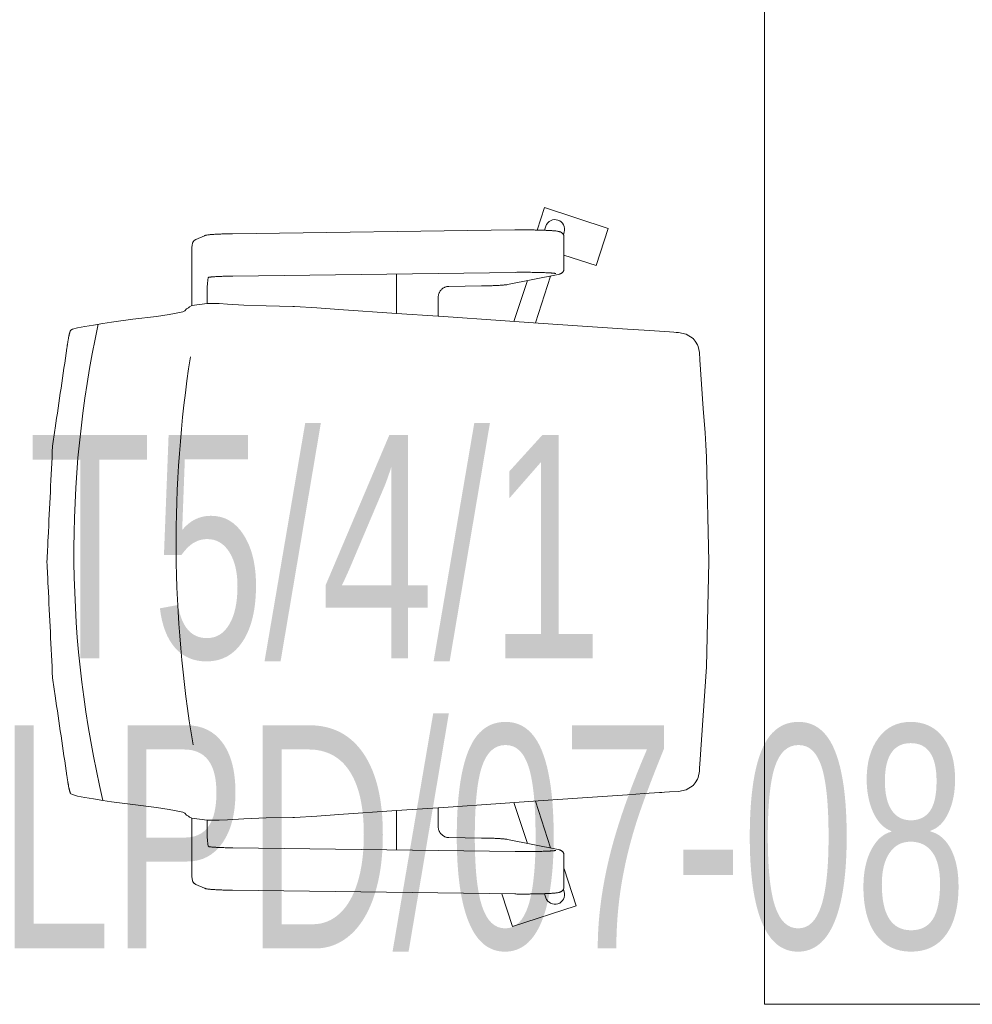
# Model space of a CAD drawing. Header units: millimetres. Extents: x 167773 to 185035, y -114105 to -66770.
# Tile 33 of 114: x 174285 to 174370, y -96687 to -96599. Entities that reach past the tile are written whole.
import ezdxf
from ezdxf.enums import TextEntityAlignment as Align

# ---------------------------------------------------------------- set-up
doc = ezdxf.new("R2010")
doc.units = ezdxf.units.MM
doc.layers.get('0').update_dxf_attribs({"lineweight": 9})
doc.layers.add('c-meble', color=5, linetype='Continuous', lineweight=9)
doc.layers.add('El_gniazda', color=144, linetype='Continuous', lineweight=35)
doc.styles.add('Arial', font='arial.ttf')

msp = doc.modelspace()

# ---------------------------------------------------------------- linework, layer by layer
at = {"color": 251}
for p, q in [((174331.062, -96617.536), (174331.714, -96615.531)), ((174337.42, -96617.385), (174331.714, -96615.531)), ((174303.786, -96617.865), (174329.08, -96617.528)), ((174329.08, -96617.528), (174329.165, -96617.527)), ((174329.165, -96617.527), (174329.251, -96617.526)), ((174329.251, -96617.526), (174329.338, -96617.526)), ((174329.338, -96617.526), (174329.425, -96617.525)), ((174329.425, -96617.525), (174329.512, -96617.524)), ((174329.512, -96617.524), (174329.599, -96617.524)), ((174329.599, -96617.524), (174329.687, -96617.524)), ((174329.687, -96617.524), (174329.774, -96617.523)), ((174329.774, -96617.523), (174329.862, -96617.523)), ((174329.862, -96617.523), (174329.95, -96617.524)), ((174329.95, -96617.524), (174330.038, -96617.524)), ((174330.038, -96617.524), (174330.125, -96617.524)), ((174330.125, -96617.524), (174330.213, -96617.525)), ((174330.213, -96617.525), (174330.3, -96617.525)), ((174330.3, -96617.525), (174330.386, -96617.526)), ((174330.386, -96617.526), (174330.473, -96617.527)), ((174330.473, -96617.527), (174330.559, -96617.528)), ((174330.559, -96617.528), (174330.644, -96617.529)), ((174330.644, -96617.529), (174330.729, -96617.53)), ((174330.729, -96617.53), (174330.813, -96617.531)), ((174330.813, -96617.531), (174330.896, -96617.533)), ((174330.896, -96617.533), (174330.978, -96617.534)), ((174330.978, -96617.534), (174331.06, -96617.536)), ((174331.06, -96617.536), (174331.141, -96617.538)), ((174331.141, -96617.538), (174331.221, -96617.54)), ((174331.221, -96617.54), (174331.299, -96617.542)), ((174331.299, -96617.542), (174331.377, -96617.544)), ((174331.377, -96617.544), (174331.453, -96617.547)), ((174331.453, -96617.547), (174331.528, -96617.549)), ((174331.528, -96617.549), (174331.602, -96617.551)), ((174331.602, -96617.551), (174331.675, -96617.554)), ((174331.675, -96617.554), (174331.746, -96617.557)), ((174331.72, -96617.556), (174331.841, -96617.194)), ((174331.746, -96617.557), (174331.816, -96617.56)), ((174331.816, -96617.56), (174331.885, -96617.563)), ((174331.885, -96617.563), (174331.952, -96617.566)), ((174331.952, -96617.566), (174332.017, -96617.569)), ((174332.017, -96617.569), (174332.081, -96617.572)), ((174332.081, -96617.572), (174332.143, -96617.575)), ((174332.143, -96617.575), (174332.203, -96617.579)), ((174332.203, -96617.579), (174332.262, -96617.583)), ((174332.262, -96617.583), (174332.318, -96617.586)), ((174332.318, -96617.586), (174332.374, -96617.59)), ((174332.374, -96617.59), (174332.427, -96617.594)), ((174332.427, -96617.594), (174332.479, -96617.598)), ((174332.479, -96617.598), (174332.529, -96617.602)), ((174332.529, -96617.602), (174332.577, -96617.606)), ((174332.577, -96617.606), (174332.622, -96617.61)), ((174332.622, -96617.61), (174332.666, -96617.614)), ((174332.666, -96617.614), (174332.706, -96617.617)), ((174332.706, -96617.617), (174332.745, -96617.621)), ((174332.745, -96617.621), (174332.819, -96617.629)), ((174332.819, -96617.629), (174332.889, -96617.639)), ((174332.889, -96617.639), (174332.96, -96617.653)), ((174332.96, -96617.653), (174332.997, -96617.662)), ((174332.997, -96617.662), (174333.035, -96617.672)), ((174333.035, -96617.672), (174333.075, -96617.685)), ((174333.075, -96617.685), (174333.119, -96617.699)), ((174333.119, -96617.699), (174333.144, -96617.709)), ((174333.144, -96617.709), (174333.172, -96617.722)), ((174333.172, -96617.722), (174333.204, -96617.739)), ((174333.204, -96617.739), (174333.222, -96617.75)), ((174333.222, -96617.75), (174333.242, -96617.762)), ((174333.242, -96617.762), (174333.263, -96617.776)), ((174333.263, -96617.776), (174333.286, -96617.793)), ((174333.286, -96617.793), (174333.311, -96617.814)), ((174333.418, -96617.943), (174333.486, -96617.728)), ((174336.339, -96620.714), (174337.42, -96617.385)), ((174300.217, -96618.657), (174300.206, -96618.681)), ((174300.231, -96618.63), (174300.217, -96618.657)), ((174300.249, -96618.6), (174300.231, -96618.63)), ((174300.261, -96618.583), (174300.249, -96618.6)), ((174300.274, -96618.565), (174300.261, -96618.583)), ((174300.289, -96618.546), (174300.274, -96618.565)), ((174300.306, -96618.525), (174300.289, -96618.546)), ((174300.327, -96618.503), (174300.306, -96618.525)), ((174300.351, -96618.481), (174300.327, -96618.503)), ((174300.38, -96618.457), (174300.351, -96618.481)), ((174300.413, -96618.433), (174300.38, -96618.457)), ((174300.451, -96618.41), (174300.413, -96618.433)), ((174300.496, -96618.388), (174300.451, -96618.41)), ((174300.496, -96618.388), (174301.255, -96618.051)), ((174301.255, -96618.051), (174301.29, -96618.036)), ((174301.29, -96618.036), (174301.32, -96618.026)), ((174301.32, -96618.026), (174301.347, -96618.017)), ((174301.347, -96618.017), (174301.372, -96618.01)), ((174301.372, -96618.01), (174301.42, -96617.998)), ((174301.42, -96617.998), (174301.467, -96617.988)), ((174301.467, -96617.988), (174301.559, -96617.973)), ((174301.559, -96617.973), (174301.608, -96617.967)), ((174301.608, -96617.967), (174301.66, -96617.96)), ((174301.66, -96617.96), (174301.716, -96617.954)), ((174301.716, -96617.954), (174301.774, -96617.948)), ((174301.774, -96617.948), (174301.836, -96617.942)), ((174301.836, -96617.942), (174301.901, -96617.937)), ((174301.901, -96617.937), (174301.969, -96617.932)), ((174301.969, -96617.932), (174302.04, -96617.926)), ((174302.04, -96617.926), (174302.115, -96617.921)), ((174302.115, -96617.921), (174302.193, -96617.917)), ((174302.193, -96617.917), (174302.274, -96617.912)), ((174302.274, -96617.912), (174302.358, -96617.907)), ((174302.358, -96617.907), (174302.444, -96617.903)), ((174302.444, -96617.903), (174302.534, -96617.899)), ((174302.534, -96617.899), (174302.626, -96617.895)), ((174302.626, -96617.895), (174302.721, -96617.891)), ((174302.721, -96617.891), (174302.819, -96617.888)), ((174302.819, -96617.888), (174302.919, -96617.884)), ((174302.919, -96617.884), (174303.021, -96617.881)), ((174303.021, -96617.881), (174303.125, -96617.878)), ((174303.125, -96617.878), (174303.231, -96617.876)), ((174303.231, -96617.876), (174303.339, -96617.873)), ((174303.339, -96617.873), (174303.448, -96617.871)), ((174303.448, -96617.871), (174303.559, -96617.869)), ((174303.559, -96617.869), (174303.672, -96617.867)), ((174303.672, -96617.867), (174303.786, -96617.865)), ((174333.311, -96617.814), (174333.337, -96617.839)), ((174333.337, -96617.839), (174333.365, -96617.869)), ((174333.365, -96617.869), (174333.394, -96617.906)), ((174333.394, -96617.906), (174333.423, -96617.95)), ((174333.423, -96617.95), (174333.437, -96617.975)), ((174333.437, -96617.975), (174333.45, -96618.002)), ((174333.451, -96621.161), (174333.451, -96618.007)), ((174300.143, -96619.372), (174300.143, -96624.311)), ((174333.451, -96619.776), (174336.339, -96620.714)), ((174329.094, -96621.325), (174303.8, -96621.661)), ((174329.245, -96621.323), (174329.094, -96621.325)), ((174329.398, -96621.321), (174329.245, -96621.323)), ((174329.552, -96621.321), (174329.398, -96621.321)), ((174329.706, -96621.32), (174329.552, -96621.321)), ((174329.861, -96621.32), (174329.706, -96621.32)), ((174330.016, -96621.32), (174329.861, -96621.32)), ((174330.171, -96621.321), (174330.016, -96621.32)), ((174330.324, -96621.322), (174330.171, -96621.321)), ((174330.477, -96621.323), (174330.324, -96621.322)), ((174330.627, -96621.325), (174330.477, -96621.323)), ((174330.776, -96621.327), (174330.627, -96621.325)), ((174330.922, -96621.33), (174330.776, -96621.327)), ((174331.066, -96621.333), (174330.922, -96621.33)), ((174331.206, -96621.336), (174331.066, -96621.333)), ((174333.306, -96621.358), (174333.333, -96621.333)), ((174333.333, -96621.333), (174333.362, -96621.302)), ((174333.362, -96621.302), (174333.392, -96621.265)), ((174333.392, -96621.265), (174333.407, -96621.243)), ((174333.407, -96621.243), (174333.422, -96621.219)), ((174333.422, -96621.219), (174333.437, -96621.193)), ((174333.437, -96621.193), (174333.45, -96621.165)), ((174301.656, -96621.769), (174301.589, -96621.803)), ((174301.658, -96621.769), (174301.656, -96621.769)), ((174301.661, -96621.768), (174301.658, -96621.769)), ((174301.674, -96621.766), (174301.661, -96621.768)), ((174301.693, -96621.762), (174301.674, -96621.766)), ((174301.719, -96621.758), (174301.693, -96621.762)), ((174301.749, -96621.754), (174301.719, -96621.758)), ((174301.785, -96621.75), (174301.749, -96621.754)), ((174301.824, -96621.745), (174301.785, -96621.75)), ((174301.868, -96621.741), (174301.824, -96621.745)), ((174301.916, -96621.736), (174301.868, -96621.741)), ((174301.967, -96621.731), (174301.916, -96621.736)), ((174302.023, -96621.727), (174301.967, -96621.731)), ((174302.081, -96621.723), (174302.023, -96621.727)), ((174302.143, -96621.718), (174302.081, -96621.723)), ((174302.208, -96621.714), (174302.143, -96621.718)), ((174302.276, -96621.71), (174302.208, -96621.714)), ((174302.348, -96621.706), (174302.276, -96621.71)), ((174302.422, -96621.702), (174302.348, -96621.706)), ((174302.499, -96621.698), (174302.422, -96621.702)), ((174302.578, -96621.694), (174302.499, -96621.698)), ((174302.66, -96621.691), (174302.578, -96621.694)), ((174302.745, -96621.688), (174302.66, -96621.691)), ((174302.832, -96621.684), (174302.745, -96621.688)), ((174302.921, -96621.681), (174302.832, -96621.684)), ((174303.012, -96621.678), (174302.921, -96621.681)), ((174303.105, -96621.676), (174303.012, -96621.678)), ((174303.199, -96621.673), (174303.105, -96621.676)), ((174303.296, -96621.671), (174303.199, -96621.673)), ((174303.394, -96621.668), (174303.296, -96621.671)), ((174303.494, -96621.666), (174303.394, -96621.668)), ((174303.595, -96621.665), (174303.494, -96621.666)), ((174303.697, -96621.663), (174303.595, -96621.665)), ((174303.8, -96621.661), (174303.697, -96621.663)), ((174318.48, -96621.466), (174318.48, -96625.006)), ((174328.423, -96622.415), (174332.957, -96621.513)), ((174328.988, -96625.721), (174330.213, -96622.059)), ((174330.924, -96625.854), (174332.249, -96621.654)), ((174331.343, -96621.34), (174331.206, -96621.336)), ((174331.475, -96621.344), (174331.343, -96621.34)), ((174331.604, -96621.349), (174331.475, -96621.344)), ((174331.728, -96621.353), (174331.604, -96621.349)), ((174331.846, -96621.358), (174331.728, -96621.353)), ((174331.904, -96621.361), (174331.846, -96621.358)), ((174331.96, -96621.364), (174331.904, -96621.361)), ((174332.014, -96621.366), (174331.96, -96621.364)), ((174332.068, -96621.369), (174332.014, -96621.366)), ((174332.119, -96621.372), (174332.068, -96621.369)), ((174332.169, -96621.375), (174332.119, -96621.372)), ((174332.218, -96621.378), (174332.169, -96621.375)), ((174332.265, -96621.381), (174332.218, -96621.378)), ((174332.31, -96621.384), (174332.265, -96621.381)), ((174332.353, -96621.388), (174332.31, -96621.384)), ((174332.395, -96621.391), (174332.353, -96621.388)), ((174332.435, -96621.394), (174332.395, -96621.391)), ((174332.473, -96621.397), (174332.435, -96621.394)), ((174332.509, -96621.401), (174332.473, -96621.397)), ((174332.543, -96621.404), (174332.509, -96621.401)), ((174332.574, -96621.407), (174332.543, -96621.404)), ((174332.604, -96621.41), (174332.574, -96621.407)), ((174332.632, -96621.414), (174332.604, -96621.41)), ((174332.657, -96621.417), (174332.632, -96621.414)), ((174332.68, -96621.42), (174332.657, -96621.417)), ((174332.7, -96621.423), (174332.68, -96621.42)), ((174332.718, -96621.426), (174332.7, -96621.423)), ((174332.732, -96621.428), (174332.718, -96621.426)), ((174332.743, -96621.43), (174332.732, -96621.428)), ((174332.75, -96621.432), (174332.743, -96621.43)), ((174332.752, -96621.432), (174332.75, -96621.432)), ((174332.957, -96621.513), (174333.029, -96621.496)), ((174333.029, -96621.496), (174333.068, -96621.485)), ((174333.068, -96621.485), (174333.089, -96621.479)), ((174333.089, -96621.479), (174333.112, -96621.471)), ((174333.112, -96621.471), (174333.137, -96621.461)), ((174333.137, -96621.461), (174333.165, -96621.448)), ((174333.165, -96621.448), (174333.198, -96621.432)), ((174333.198, -96621.432), (174333.216, -96621.422)), ((174333.216, -96621.422), (174333.236, -96621.41)), ((174333.236, -96621.41), (174333.257, -96621.395)), ((174333.257, -96621.395), (174333.28, -96621.378)), ((174333.28, -96621.378), (174333.306, -96621.358)), ((174301.506, -96623.009), (174301.506, -96624.127)), ((174322.336, -96623.075), (174322.313, -96623.119)), ((174322.362, -96623.033), (174322.336, -96623.075)), ((174322.39, -96622.992), (174322.362, -96623.033)), ((174322.419, -96622.953), (174322.39, -96622.992)), ((174322.451, -96622.915), (174322.419, -96622.953)), ((174322.483, -96622.879), (174322.451, -96622.915)), ((174322.518, -96622.845), (174322.483, -96622.879)), ((174322.554, -96622.812), (174322.518, -96622.845)), ((174322.591, -96622.782), (174322.554, -96622.812)), ((174322.63, -96622.753), (174322.591, -96622.782)), ((174322.67, -96622.727), (174322.63, -96622.753)), ((174322.711, -96622.702), (174322.67, -96622.727)), ((174322.752, -96622.68), (174322.711, -96622.702)), ((174322.795, -96622.66), (174322.752, -96622.68)), ((174322.839, -96622.642), (174322.795, -96622.66)), ((174322.883, -96622.626), (174322.839, -96622.642)), ((174322.928, -96622.613), (174322.883, -96622.626)), ((174322.973, -96622.602), (174322.928, -96622.613)), ((174323.018, -96622.593), (174322.973, -96622.602)), ((174323.064, -96622.587), (174323.018, -96622.593)), ((174323.11, -96622.583), (174323.064, -96622.587)), ((174323.156, -96622.581), (174323.11, -96622.583)), ((174323.156, -96622.581), (174326.089, -96622.542)), ((174326.089, -96622.542), (174326.189, -96622.541)), ((174326.189, -96622.541), (174326.289, -96622.539)), ((174326.289, -96622.539), (174326.388, -96622.537)), ((174326.388, -96622.537), (174326.485, -96622.535)), ((174326.485, -96622.535), (174326.581, -96622.533)), ((174326.581, -96622.533), (174326.676, -96622.531)), ((174326.676, -96622.531), (174326.769, -96622.528)), ((174326.769, -96622.528), (174326.861, -96622.526)), ((174326.861, -96622.526), (174326.951, -96622.523)), ((174326.951, -96622.523), (174327.04, -96622.52)), ((174327.04, -96622.52), (174327.126, -96622.517)), ((174327.126, -96622.517), (174327.211, -96622.514)), ((174327.211, -96622.514), (174327.294, -96622.51)), ((174327.294, -96622.51), (174327.374, -96622.507)), ((174327.374, -96622.507), (174327.453, -96622.503)), ((174327.453, -96622.503), (174327.529, -96622.499)), ((174327.529, -96622.499), (174327.603, -96622.495)), ((174327.603, -96622.495), (174327.675, -96622.491)), ((174327.675, -96622.491), (174327.744, -96622.487)), ((174327.744, -96622.487), (174327.811, -96622.483)), ((174327.811, -96622.483), (174327.875, -96622.478)), ((174327.875, -96622.478), (174327.937, -96622.473)), ((174327.937, -96622.473), (174327.996, -96622.469)), ((174327.996, -96622.469), (174328.052, -96622.464)), ((174328.052, -96622.464), (174328.106, -96622.459)), ((174328.106, -96622.459), (174328.158, -96622.453)), ((174328.158, -96622.453), (174328.207, -96622.448)), ((174328.207, -96622.448), (174328.253, -96622.442)), ((174328.253, -96622.442), (174328.298, -96622.436)), ((174328.298, -96622.436), (174328.341, -96622.43)), ((174328.341, -96622.43), (174328.423, -96622.415)), ((174322.197, -96623.549), (174322.196, -96623.599)), ((174322.196, -96623.599), (174322.196, -96625.255)), ((174322.201, -96623.499), (174322.197, -96623.549)), ((174322.207, -96623.45), (174322.201, -96623.499)), ((174322.215, -96623.401), (174322.207, -96623.45)), ((174322.226, -96623.352), (174322.215, -96623.401)), ((174322.239, -96623.304), (174322.226, -96623.352)), ((174322.254, -96623.256), (174322.239, -96623.304)), ((174322.271, -96623.209), (174322.254, -96623.256)), ((174322.291, -96623.164), (174322.271, -96623.209)), ((174322.313, -96623.119), (174322.291, -96623.164)), ((174299.339, -96624.849), (174298.586, -96625.021)), ((174299.517, -96624.762), (174299.339, -96624.849)), ((174299.668, -96624.592), (174299.517, -96624.762)), ((174299.842, -96624.506), (174299.668, -96624.592)), ((174299.842, -96624.506), (174299.918, -96624.421)), ((174300.145, -96624.31), (174299.918, -96624.421)), ((174301.506, -96624.127), (174300.145, -96624.31)), ((174302.584, -96624.13), (174301.506, -96624.127)), ((174302.584, -96624.13), (174303.33, -96624.169)), ((174303.33, -96624.169), (174304.798, -96624.254)), ((174304.798, -96624.254), (174306.807, -96624.338)), ((174306.807, -96624.338), (174309.178, -96624.377)), ((174309.178, -96624.377), (174309.323, -96624.377)), ((174309.323, -96624.377), (174311.317, -96624.513)), ((174313.303, -96624.649), (174311.317, -96624.513)), ((174318.48, -96625.001), (174313.303, -96624.649)), ((174292.929, -96625.789), (174294.839, -96625.534)), ((174294.839, -96625.534), (174296.956, -96625.278)), ((174298.108, -96625.107), (174296.956, -96625.278)), ((174298.586, -96625.021), (174298.108, -96625.107)), ((174322.196, -96625.255), (174318.48, -96625.006)), ((174322.196, -96625.255), (174322.259, -96625.26)), ((174322.259, -96625.26), (174328.194, -96625.667)), ((174328.194, -96625.667), (174331.169, -96625.871)), ((174289.225, -96626.646), (174289.231, -96626.627)), ((174289.231, -96626.627), (174289.237, -96626.609)), ((174289.237, -96626.609), (174289.243, -96626.593)), ((174289.243, -96626.593), (174289.249, -96626.578)), ((174289.249, -96626.578), (174289.255, -96626.564)), ((174289.255, -96626.564), (174289.261, -96626.551)), ((174289.261, -96626.551), (174289.267, -96626.54)), ((174289.267, -96626.54), (174289.272, -96626.53)), ((174289.272, -96626.53), (174289.277, -96626.522)), ((174289.277, -96626.522), (174289.282, -96626.515)), ((174289.282, -96626.515), (174289.287, -96626.509)), ((174289.287, -96626.509), (174289.292, -96626.505)), ((174289.292, -96626.505), (174289.296, -96626.502)), ((174289.296, -96626.502), (174289.443, -96626.427)), ((174289.443, -96626.427), (174289.901, -96626.299)), ((174289.901, -96626.299), (174290.557, -96626.172)), ((174290.557, -96626.172), (174291.313, -96626.044)), ((174291.313, -96626.044), (174292.171, -96625.916)), ((174292.171, -96625.916), (174292.929, -96625.789)), ((174330.921, -96625.864), (174330.921, -96625.864)), ((174331.169, -96625.871), (174335.141, -96626.142)), ((174335.141, -96626.142), (174339.144, -96626.414)), ((174340.643, -96626.516), (174339.144, -96626.414)), ((174340.643, -96626.516), (174342.012, -96626.608)), ((174342.925, -96626.668), (174342.012, -96626.608)), ((174289.034, -96627.524), (174289.041, -96627.484)), ((174289.041, -96627.484), (174289.047, -96627.444)), ((174289.047, -96627.444), (174289.054, -96627.405)), ((174289.054, -96627.405), (174289.06, -96627.367)), ((174289.06, -96627.367), (174289.067, -96627.329)), ((174289.067, -96627.329), (174289.073, -96627.291)), ((174289.073, -96627.291), (174289.08, -96627.255)), ((174289.08, -96627.255), (174289.086, -96627.219)), ((174289.086, -96627.219), (174289.093, -96627.183)), ((174289.093, -96627.183), (174289.099, -96627.148)), ((174289.13, -96627.003), (174289.138, -96626.969)), ((174289.138, -96626.969), (174289.146, -96626.936)), ((174289.146, -96626.936), (174289.153, -96626.904)), ((174289.153, -96626.904), (174289.161, -96626.873)), ((174289.161, -96626.873), (174289.168, -96626.843)), ((174289.168, -96626.843), (174289.176, -96626.814)), ((174289.176, -96626.814), (174289.183, -96626.787)), ((174289.183, -96626.787), (174289.19, -96626.76)), ((174289.19, -96626.76), (174289.197, -96626.735)), ((174289.197, -96626.735), (174289.204, -96626.711)), ((174289.204, -96626.711), (174289.211, -96626.688)), ((174289.211, -96626.688), (174289.218, -96626.667)), ((174289.218, -96626.667), (174289.225, -96626.646)), ((174342.925, -96626.668), (174343.318, -96626.694)), ((174343.318, -96626.694), (174343.515, -96626.707)), ((174343.614, -96626.713), (174343.515, -96626.707)), ((174343.712, -96626.719), (174343.614, -96626.713)), ((174344.418, -96626.854), (174343.712, -96626.719)), ((174345.041, -96627.247), (174344.418, -96626.854)), ((174345.215, -96627.49), (174345.041, -96627.247)), ((174345.443, -96627.809), (174345.215, -96627.49)), ((174288.941, -96628.12), (174288.947, -96628.076)), ((174288.947, -96628.076), (174288.954, -96628.032)), ((174288.954, -96628.032), (174288.961, -96627.988)), ((174288.961, -96627.988), (174288.967, -96627.945)), ((174288.967, -96627.945), (174288.974, -96627.901)), ((174288.974, -96627.901), (174288.981, -96627.858)), ((174288.981, -96627.858), (174288.987, -96627.815)), ((174288.987, -96627.815), (174288.994, -96627.772)), ((174288.994, -96627.772), (174289.001, -96627.73)), ((174289.001, -96627.73), (174289.007, -96627.688)), ((174289.007, -96627.688), (174289.014, -96627.646)), ((174289.014, -96627.646), (174289.021, -96627.605)), ((174289.021, -96627.605), (174289.027, -96627.564)), ((174289.027, -96627.564), (174289.034, -96627.524)), ((174345.443, -96627.809), (174345.477, -96627.959)), ((174345.477, -96627.959), (174345.597, -96628.519)), ((174345.597, -96628.519), (174345.64, -96629.152)), ((174345.64, -96629.152), (174345.935, -96633.517)), ((174346.12, -96635.696), (174345.935, -96633.517)), ((174346.178, -96636.788), (174346.12, -96635.696)), ((174346.23, -96637.881), (174346.178, -96636.788)), ((174346.442, -96647.269), (174346.23, -96637.881)), ((174346.23, -96656.658), (174346.442, -96647.269)), ((174345.64, -96665.387), (174346.23, -96656.658)), ((174345.64, -96665.387), (174345.619, -96665.703)), ((174345.501, -96666.585), (174345.597, -96666.019)), ((174345.597, -96666.019), (174345.604, -96665.941)), ((174345.604, -96665.941), (174345.608, -96665.861)), ((174345.608, -96665.861), (174345.619, -96665.703)), ((174288.947, -96666.463), (174288.941, -96666.418)), ((174288.954, -96666.507), (174288.947, -96666.463)), ((174288.961, -96666.551), (174288.954, -96666.507)), ((174288.967, -96666.594), (174288.961, -96666.551)), ((174288.974, -96666.638), (174288.967, -96666.594)), ((174288.981, -96666.681), (174288.974, -96666.638)), ((174288.987, -96666.724), (174288.981, -96666.681)), ((174288.994, -96666.767), (174288.987, -96666.724)), ((174289.001, -96666.809), (174288.994, -96666.767)), ((174289.007, -96666.851), (174289.001, -96666.809)), ((174289.014, -96666.893), (174289.007, -96666.851)), ((174289.021, -96666.934), (174289.014, -96666.893)), ((174289.027, -96666.975), (174289.021, -96666.934)), ((174289.034, -96667.016), (174289.027, -96666.975)), ((174289.041, -96667.056), (174289.034, -96667.016)), ((174289.047, -96667.095), (174289.041, -96667.056)), ((174289.054, -96667.134), (174289.047, -96667.095)), ((174289.06, -96667.172), (174289.054, -96667.134)), ((174289.067, -96667.21), (174289.06, -96667.172)), ((174345.212, -96667.054), (174345.041, -96667.292)), ((174345.443, -96666.73), (174345.212, -96667.054)), ((174345.477, -96666.58), (174345.443, -96666.73)), ((174289.073, -96667.248), (174289.067, -96667.21)), ((174289.08, -96667.284), (174289.073, -96667.248)), ((174289.086, -96667.32), (174289.08, -96667.284)), ((174289.093, -96667.356), (174289.086, -96667.32)), ((174289.099, -96667.39), (174289.093, -96667.356)), ((174289.138, -96667.57), (174289.13, -96667.535)), ((174289.146, -96667.603), (174289.138, -96667.57)), ((174289.153, -96667.635), (174289.146, -96667.603)), ((174289.161, -96667.666), (174289.153, -96667.635)), ((174289.168, -96667.696), (174289.161, -96667.666)), ((174289.176, -96667.724), (174289.168, -96667.696)), ((174289.183, -96667.752), (174289.176, -96667.724)), ((174289.19, -96667.779), (174289.183, -96667.752)), ((174289.197, -96667.804), (174289.19, -96667.779)), ((174289.204, -96667.828), (174289.197, -96667.804)), ((174289.211, -96667.851), (174289.204, -96667.828)), ((174289.218, -96667.872), (174289.211, -96667.851)), ((174289.225, -96667.893), (174289.218, -96667.872)), ((174289.231, -96667.912), (174289.225, -96667.893)), ((174289.237, -96667.93), (174289.231, -96667.912)), ((174289.244, -96667.946), (174289.237, -96667.93)), ((174289.249, -96667.961), (174289.244, -96667.946)), ((174289.255, -96667.975), (174289.249, -96667.961)), ((174289.261, -96667.988), (174289.255, -96667.975)), ((174289.267, -96667.999), (174289.261, -96667.988)), ((174289.272, -96668.009), (174289.267, -96667.999)), ((174289.277, -96668.017), (174289.272, -96668.009)), ((174289.282, -96668.024), (174289.277, -96668.017)), ((174289.287, -96668.03), (174289.282, -96668.024)), ((174289.292, -96668.034), (174289.287, -96668.03)), ((174289.296, -96668.037), (174289.292, -96668.034)), ((174289.443, -96668.112), (174289.296, -96668.037)), ((174340.643, -96668.023), (174339.144, -96668.125)), ((174340.643, -96668.023), (174342.012, -96667.931)), ((174342.012, -96667.931), (174342.126, -96667.924)), ((174342.126, -96667.924), (174342.24, -96667.916)), ((174342.24, -96667.916), (174342.468, -96667.901)), ((174342.468, -96667.901), (174342.925, -96667.871)), ((174342.925, -96667.871), (174343.712, -96667.819)), ((174343.712, -96667.819), (174344.418, -96667.685)), ((174345.041, -96667.292), (174344.418, -96667.685)), ((174289.443, -96668.112), (174289.443, -96668.112)), ((174289.449, -96668.114), (174289.443, -96668.112)), ((174289.449, -96668.114), (174289.901, -96668.24)), ((174290.557, -96668.367), (174289.901, -96668.24)), ((174291.313, -96668.495), (174290.557, -96668.367)), ((174292.171, -96668.623), (174291.313, -96668.495)), ((174292.929, -96668.75), (174292.171, -96668.623)), ((174294.839, -96669.005), (174292.929, -96668.75)), ((174328.194, -96668.872), (174322.259, -96669.279)), ((174331.169, -96668.668), (174328.194, -96668.872)), ((174328.988, -96668.818), (174330.213, -96672.48)), ((174330.921, -96668.675), (174330.921, -96668.675)), ((174330.924, -96668.685), (174332.249, -96672.885)), ((174335.141, -96668.397), (174331.169, -96668.668)), ((174335.141, -96668.397), (174339.144, -96668.125)), ((174294.839, -96669.005), (174296.956, -96669.261)), ((174296.956, -96669.261), (174298.108, -96669.432)), ((174298.108, -96669.432), (174298.586, -96669.518)), ((174298.586, -96669.518), (174299.339, -96669.69)), ((174299.339, -96669.69), (174299.517, -96669.777)), ((174299.517, -96669.777), (174299.668, -96669.947)), ((174313.303, -96669.89), (174318.48, -96669.538)), ((174322.196, -96669.284), (174318.48, -96669.533)), ((174318.48, -96669.533), (174318.48, -96673.073)), ((174322.196, -96669.284), (174322.259, -96669.279)), ((174322.196, -96669.284), (174322.196, -96670.94)), ((174299.668, -96669.947), (174299.842, -96670.033)), ((174299.918, -96670.118), (174299.842, -96670.033)), ((174299.918, -96670.118), (174300.145, -96670.229)), ((174300.143, -96670.227), (174300.143, -96675.167)), ((174301.506, -96670.412), (174300.145, -96670.229)), ((174301.506, -96670.412), (174302.584, -96670.409)), ((174301.506, -96670.412), (174301.506, -96671.53)), ((174303.33, -96670.37), (174302.584, -96670.409)), ((174303.33, -96670.37), (174304.798, -96670.285)), ((174304.798, -96670.285), (174306.807, -96670.201)), ((174309.178, -96670.162), (174306.807, -96670.201)), ((174309.323, -96670.162), (174309.178, -96670.162)), ((174309.323, -96670.162), (174311.317, -96670.026)), ((174311.317, -96670.026), (174313.303, -96669.89)), ((174322.196, -96670.94), (174322.197, -96670.99)), ((174322.197, -96670.99), (174322.201, -96671.04)), ((174322.201, -96671.04), (174322.207, -96671.089)), ((174322.207, -96671.089), (174322.215, -96671.138)), ((174322.215, -96671.138), (174322.226, -96671.187)), ((174322.226, -96671.187), (174322.239, -96671.235)), ((174322.239, -96671.235), (174322.254, -96671.283)), ((174322.254, -96671.283), (174322.271, -96671.33)), ((174322.271, -96671.33), (174322.291, -96671.375)), ((174322.291, -96671.375), (174322.313, -96671.42)), ((174322.313, -96671.42), (174322.336, -96671.464)), ((174322.336, -96671.464), (174322.362, -96671.506)), ((174322.362, -96671.506), (174322.39, -96671.547)), ((174322.39, -96671.547), (174322.419, -96671.586)), ((174322.419, -96671.586), (174322.451, -96671.624)), ((174322.451, -96671.624), (174322.483, -96671.66)), ((174322.483, -96671.66), (174322.518, -96671.694)), ((174322.518, -96671.694), (174322.554, -96671.727)), ((174322.554, -96671.727), (174322.591, -96671.757)), ((174322.591, -96671.757), (174322.63, -96671.786)), ((174322.63, -96671.786), (174322.67, -96671.812)), ((174322.67, -96671.812), (174322.711, -96671.837)), ((174322.711, -96671.837), (174322.752, -96671.859)), ((174322.752, -96671.859), (174322.795, -96671.879)), ((174322.795, -96671.879), (174322.839, -96671.897)), ((174322.839, -96671.897), (174322.883, -96671.913)), ((174322.883, -96671.913), (174322.928, -96671.926)), ((174322.928, -96671.926), (174322.973, -96671.937)), ((174322.973, -96671.937), (174323.018, -96671.946)), ((174323.018, -96671.946), (174323.064, -96671.952)), ((174323.064, -96671.952), (174323.11, -96671.956)), ((174323.11, -96671.956), (174323.156, -96671.958)), ((174326.089, -96671.997), (174323.156, -96671.958)), ((174326.189, -96671.998), (174326.089, -96671.997)), ((174326.289, -96672), (174326.189, -96671.998)), ((174326.388, -96672.002), (174326.289, -96672)), ((174326.485, -96672.004), (174326.388, -96672.002)), ((174326.581, -96672.006), (174326.485, -96672.004)), ((174326.676, -96672.008), (174326.581, -96672.006)), ((174326.769, -96672.011), (174326.676, -96672.008)), ((174326.861, -96672.013), (174326.769, -96672.011)), ((174326.951, -96672.016), (174326.861, -96672.013)), ((174327.04, -96672.019), (174326.951, -96672.016)), ((174327.126, -96672.022), (174327.04, -96672.019)), ((174327.211, -96672.025), (174327.126, -96672.022)), ((174327.294, -96672.029), (174327.211, -96672.025)), ((174327.374, -96672.032), (174327.294, -96672.029)), ((174327.453, -96672.036), (174327.374, -96672.032)), ((174327.529, -96672.04), (174327.453, -96672.036)), ((174327.603, -96672.044), (174327.529, -96672.04)), ((174327.675, -96672.048), (174327.603, -96672.044)), ((174327.744, -96672.052), (174327.675, -96672.048)), ((174327.811, -96672.056), (174327.744, -96672.052)), ((174327.875, -96672.061), (174327.811, -96672.056)), ((174327.937, -96672.066), (174327.875, -96672.061)), ((174327.996, -96672.07), (174327.937, -96672.066)), ((174328.052, -96672.075), (174327.996, -96672.07)), ((174328.106, -96672.08), (174328.052, -96672.075)), ((174328.158, -96672.086), (174328.106, -96672.08)), ((174328.207, -96672.091), (174328.158, -96672.086)), ((174328.253, -96672.097), (174328.207, -96672.091)), ((174328.298, -96672.103), (174328.253, -96672.097)), ((174328.341, -96672.109), (174328.298, -96672.103)), ((174328.423, -96672.124), (174328.341, -96672.109)), ((174332.957, -96673.026), (174328.423, -96672.124)), ((174301.589, -96672.736), (174301.656, -96672.77)), ((174301.656, -96672.77), (174301.658, -96672.77)), ((174301.658, -96672.77), (174301.661, -96672.771)), ((174301.661, -96672.771), (174301.674, -96672.773)), ((174301.674, -96672.773), (174301.693, -96672.777)), ((174301.693, -96672.777), (174301.719, -96672.781)), ((174301.719, -96672.781), (174301.749, -96672.785)), ((174301.749, -96672.785), (174301.785, -96672.789)), ((174301.785, -96672.789), (174301.824, -96672.794)), ((174301.824, -96672.794), (174301.868, -96672.798)), ((174301.868, -96672.798), (174301.916, -96672.803)), ((174301.916, -96672.803), (174301.967, -96672.808)), ((174301.967, -96672.808), (174302.023, -96672.812)), ((174302.023, -96672.812), (174302.081, -96672.816)), ((174302.081, -96672.816), (174302.143, -96672.821)), ((174302.143, -96672.821), (174302.208, -96672.825)), ((174302.208, -96672.825), (174302.276, -96672.829)), ((174302.276, -96672.829), (174302.348, -96672.833)), ((174302.348, -96672.833), (174302.422, -96672.837)), ((174302.422, -96672.837), (174302.499, -96672.841)), ((174302.499, -96672.841), (174302.578, -96672.845)), ((174302.578, -96672.845), (174302.66, -96672.848)), ((174302.66, -96672.848), (174302.745, -96672.851)), ((174302.745, -96672.851), (174302.832, -96672.855)), ((174302.832, -96672.855), (174302.921, -96672.858)), ((174302.921, -96672.858), (174303.012, -96672.861)), ((174303.012, -96672.861), (174303.105, -96672.863)), ((174303.105, -96672.863), (174303.199, -96672.866)), ((174303.199, -96672.866), (174303.296, -96672.868)), ((174303.296, -96672.868), (174303.394, -96672.87)), ((174303.394, -96672.87), (174303.494, -96672.873)), ((174303.494, -96672.873), (174303.595, -96672.874)), ((174303.595, -96672.874), (174303.697, -96672.876)), ((174303.697, -96672.876), (174303.8, -96672.878)), ((174303.8, -96672.878), (174329.094, -96673.214)), ((174329.094, -96673.214), (174329.245, -96673.216)), ((174329.245, -96673.216), (174329.398, -96673.217)), ((174329.398, -96673.217), (174329.552, -96673.218)), ((174329.552, -96673.218), (174329.706, -96673.219)), ((174329.706, -96673.219), (174329.861, -96673.219)), ((174329.861, -96673.219), (174330.016, -96673.219)), ((174330.016, -96673.219), (174330.171, -96673.218)), ((174330.171, -96673.218), (174330.324, -96673.217)), ((174330.324, -96673.217), (174330.477, -96673.216)), ((174330.477, -96673.216), (174330.627, -96673.214)), ((174330.627, -96673.214), (174330.776, -96673.212)), ((174330.776, -96673.212), (174330.922, -96673.209)), ((174330.922, -96673.209), (174331.066, -96673.206)), ((174331.066, -96673.206), (174331.206, -96673.203)), ((174331.206, -96673.203), (174331.343, -96673.199)), ((174331.343, -96673.199), (174331.475, -96673.195)), ((174331.475, -96673.195), (174331.604, -96673.19)), ((174331.604, -96673.19), (174331.728, -96673.186)), ((174331.728, -96673.186), (174331.788, -96673.183)), ((174331.788, -96673.183), (174331.846, -96673.181)), ((174331.846, -96673.181), (174331.904, -96673.178)), ((174331.904, -96673.178), (174331.96, -96673.175)), ((174331.96, -96673.175), (174332.014, -96673.172)), ((174332.014, -96673.172), (174332.068, -96673.17)), ((174332.068, -96673.17), (174332.119, -96673.167)), ((174332.119, -96673.167), (174332.169, -96673.164)), ((174332.169, -96673.164), (174332.218, -96673.161)), ((174332.218, -96673.161), (174332.265, -96673.158)), ((174332.265, -96673.158), (174332.31, -96673.155)), ((174332.31, -96673.155), (174332.353, -96673.151)), ((174332.353, -96673.151), (174332.395, -96673.148)), ((174332.395, -96673.148), (174332.435, -96673.145)), ((174332.435, -96673.145), (174332.473, -96673.142)), ((174332.473, -96673.142), (174332.509, -96673.138)), ((174332.509, -96673.138), (174332.543, -96673.135)), ((174332.543, -96673.135), (174332.575, -96673.131)), ((174332.575, -96673.131), (174332.605, -96673.128)), ((174332.605, -96673.128), (174332.633, -96673.125)), ((174332.633, -96673.125), (174332.658, -96673.122)), ((174332.658, -96673.122), (174332.681, -96673.119)), ((174332.681, -96673.119), (174332.701, -96673.116)), ((174332.701, -96673.116), (174332.718, -96673.113)), ((174332.718, -96673.113), (174332.732, -96673.111)), ((174332.732, -96673.111), (174332.743, -96673.109)), ((174332.743, -96673.109), (174332.75, -96673.107)), ((174332.75, -96673.107), (174332.752, -96673.107)), ((174333.029, -96673.043), (174332.957, -96673.026)), ((174333.068, -96673.054), (174333.029, -96673.043)), ((174333.089, -96673.06), (174333.068, -96673.054)), ((174333.112, -96673.068), (174333.089, -96673.06)), ((174333.137, -96673.078), (174333.112, -96673.068)), ((174333.165, -96673.091), (174333.137, -96673.078)), ((174333.198, -96673.107), (174333.165, -96673.091)), ((174333.216, -96673.117), (174333.198, -96673.107)), ((174333.236, -96673.129), (174333.216, -96673.117)), ((174333.257, -96673.144), (174333.236, -96673.129)), ((174333.28, -96673.161), (174333.257, -96673.144)), ((174333.306, -96673.181), (174333.28, -96673.161)), ((174333.333, -96673.206), (174333.306, -96673.181)), ((174333.362, -96673.237), (174333.333, -96673.206)), ((174333.392, -96673.274), (174333.362, -96673.237)), ((174333.407, -96673.296), (174333.392, -96673.274)), ((174333.422, -96673.32), (174333.407, -96673.296)), ((174333.437, -96673.346), (174333.422, -96673.32)), ((174333.45, -96673.374), (174333.437, -96673.346)), ((174333.451, -96676.532), (174333.451, -96673.378)), ((174333.485, -96674.752), (174333.451, -96674.763)), ((174333.485, -96674.752), (174334.567, -96678.081)), ((174300.206, -96675.858), (174300.217, -96675.882)), ((174300.217, -96675.882), (174300.231, -96675.909)), ((174300.231, -96675.909), (174300.249, -96675.939)), ((174300.249, -96675.939), (174300.261, -96675.956)), ((174300.261, -96675.956), (174300.274, -96675.974)), ((174300.274, -96675.974), (174300.289, -96675.993)), ((174300.289, -96675.993), (174300.306, -96676.014)), ((174300.306, -96676.014), (174300.327, -96676.035)), ((174300.327, -96676.035), (174300.351, -96676.058)), ((174300.351, -96676.058), (174300.38, -96676.082)), ((174300.38, -96676.082), (174300.413, -96676.106)), ((174300.413, -96676.106), (174300.451, -96676.129)), ((174300.451, -96676.129), (174300.496, -96676.151)), ((174301.255, -96676.488), (174300.496, -96676.151)), ((174301.291, -96676.503), (174301.255, -96676.488)), ((174301.323, -96676.516), (174301.291, -96676.503)), ((174301.352, -96676.526), (174301.323, -96676.516)), ((174301.379, -96676.535), (174301.352, -96676.526)), ((174301.404, -96676.542), (174301.379, -96676.535)), ((174301.427, -96676.547), (174301.404, -96676.542)), ((174301.471, -96676.555), (174301.427, -96676.547)), ((174301.514, -96676.56), (174301.471, -96676.555)), ((174301.559, -96676.566), (174301.514, -96676.56)), ((174301.608, -96676.572), (174301.559, -96676.566)), ((174301.661, -96676.579), (174301.608, -96676.572)), ((174301.716, -96676.585), (174301.661, -96676.579)), ((174301.774, -96676.591), (174301.716, -96676.585)), ((174301.836, -96676.597), (174301.774, -96676.591)), ((174301.901, -96676.602), (174301.836, -96676.597)), ((174301.969, -96676.607), (174301.901, -96676.602)), ((174302.04, -96676.613), (174301.969, -96676.607)), ((174302.115, -96676.618), (174302.04, -96676.613)), ((174302.193, -96676.622), (174302.115, -96676.618)), ((174302.274, -96676.627), (174302.193, -96676.622)), ((174302.358, -96676.632), (174302.274, -96676.627)), ((174302.444, -96676.636), (174302.358, -96676.632)), ((174302.534, -96676.64), (174302.444, -96676.636)), ((174302.626, -96676.644), (174302.534, -96676.64)), ((174302.721, -96676.648), (174302.626, -96676.644)), ((174302.819, -96676.651), (174302.721, -96676.648)), ((174302.919, -96676.655), (174302.819, -96676.651)), ((174303.021, -96676.658), (174302.919, -96676.655)), ((174303.125, -96676.661), (174303.021, -96676.658)), ((174303.231, -96676.663), (174303.125, -96676.661)), ((174303.339, -96676.666), (174303.231, -96676.663)), ((174303.448, -96676.668), (174303.339, -96676.666)), ((174303.559, -96676.67), (174303.448, -96676.668)), ((174303.672, -96676.672), (174303.559, -96676.67)), ((174303.786, -96676.674), (174303.672, -96676.672)), ((174329.08, -96677.01), (174303.786, -96676.674)), ((174332.899, -96676.895), (174332.826, -96676.906)), ((174332.967, -96676.882), (174332.899, -96676.895)), ((174333.001, -96676.875), (174332.967, -96676.882)), ((174333.036, -96676.866), (174333.001, -96676.875)), ((174333.075, -96676.854), (174333.036, -96676.866)), ((174333.096, -96676.847), (174333.075, -96676.854)), ((174333.119, -96676.839), (174333.096, -96676.847)), ((174333.144, -96676.829), (174333.119, -96676.839)), ((174333.172, -96676.816), (174333.144, -96676.829)), ((174333.204, -96676.8), (174333.172, -96676.816)), ((174333.222, -96676.789), (174333.204, -96676.8)), ((174333.242, -96676.777), (174333.222, -96676.789)), ((174333.263, -96676.763), (174333.242, -96676.777)), ((174333.286, -96676.746), (174333.263, -96676.763)), ((174333.311, -96676.725), (174333.286, -96676.746)), ((174333.337, -96676.7), (174333.311, -96676.725)), ((174333.365, -96676.67), (174333.337, -96676.7)), ((174333.394, -96676.633), (174333.365, -96676.67)), ((174333.423, -96676.589), (174333.394, -96676.633)), ((174333.418, -96676.596), (174333.486, -96676.81)), ((174333.437, -96676.564), (174333.423, -96676.589)), ((174333.45, -96676.537), (174333.437, -96676.564)), ((174327.905, -96676.995), (174328.861, -96679.935)), ((174329.165, -96677.012), (174329.08, -96677.01)), ((174329.251, -96677.013), (174329.165, -96677.012)), ((174329.338, -96677.013), (174329.251, -96677.013)), ((174329.425, -96677.014), (174329.338, -96677.013)), ((174329.512, -96677.015), (174329.425, -96677.014)), ((174329.599, -96677.015), (174329.512, -96677.015)), ((174329.687, -96677.015), (174329.599, -96677.015)), ((174329.774, -96677.015), (174329.687, -96677.015)), ((174329.862, -96677.016), (174329.774, -96677.015)), ((174329.95, -96677.015), (174329.862, -96677.016)), ((174330.038, -96677.015), (174329.95, -96677.015)), ((174330.125, -96677.015), (174330.038, -96677.015)), ((174330.213, -96677.014), (174330.125, -96677.015)), ((174330.3, -96677.014), (174330.213, -96677.014)), ((174330.386, -96677.013), (174330.3, -96677.014)), ((174330.473, -96677.012), (174330.386, -96677.013)), ((174330.559, -96677.011), (174330.473, -96677.012)), ((174330.644, -96677.01), (174330.559, -96677.011)), ((174330.729, -96677.009), (174330.644, -96677.01)), ((174330.813, -96677.008), (174330.729, -96677.009)), ((174330.896, -96677.006), (174330.813, -96677.008)), ((174330.978, -96677.005), (174330.896, -96677.006)), ((174331.06, -96677.003), (174330.978, -96677.005)), ((174331.141, -96677.001), (174331.06, -96677.003)), ((174331.221, -96676.999), (174331.141, -96677.001)), ((174331.299, -96676.997), (174331.221, -96676.999)), ((174331.377, -96676.995), (174331.299, -96676.997)), ((174331.453, -96676.992), (174331.377, -96676.995)), ((174331.529, -96676.99), (174331.453, -96676.992)), ((174331.603, -96676.988), (174331.529, -96676.99)), ((174331.675, -96676.985), (174331.603, -96676.988)), ((174331.746, -96676.982), (174331.675, -96676.985)), ((174331.72, -96676.983), (174331.841, -96677.345)), ((174331.816, -96676.979), (174331.746, -96676.982)), ((174331.885, -96676.976), (174331.816, -96676.979)), ((174331.951, -96676.973), (174331.885, -96676.976)), ((174332.017, -96676.97), (174331.951, -96676.973)), ((174332.08, -96676.967), (174332.017, -96676.97)), ((174332.143, -96676.963), (174332.08, -96676.967)), ((174332.203, -96676.96), (174332.143, -96676.963)), ((174332.262, -96676.956), (174332.203, -96676.96)), ((174332.319, -96676.953), (174332.262, -96676.956)), ((174332.374, -96676.949), (174332.319, -96676.953)), ((174332.427, -96676.945), (174332.374, -96676.949)), ((174332.478, -96676.941), (174332.427, -96676.945)), ((174332.528, -96676.937), (174332.478, -96676.941)), ((174332.575, -96676.933), (174332.528, -96676.937)), ((174332.621, -96676.929), (174332.575, -96676.933)), ((174332.665, -96676.925), (174332.621, -96676.929)), ((174332.749, -96676.916), (174332.665, -96676.925)), ((174332.826, -96676.906), (174332.749, -96676.916)), ((174328.861, -96679.935), (174334.567, -96678.081))]:
    msp.add_line(p, q, dxfattribs=at)
at = {"color": 251, "ltscale": 0.1}
for centre, radius, start, end in [((174386.223, -96646.353), 96.653, 167.8317, 193.32099), ((174408.019, -96645.524), 109.29, 171.24166, 189.54494)]:
    msp.add_arc(centre, radius, start, end, dxfattribs=at)
at = {"color": 251, "extrusion": (0, 0, -1)}
for centre, major_axis, ratio, start_param, end_param in [((174332.661, -96617.469), (0.267, 0.823), 0.999017, -1.562013, 1.562013), ((174300.222, -96619.337), (0.004, 0.679), 0.116972, 4.659667, 6.230463), ((174301.66, -96622.94), (0.008, 1.321), 0.116972, 4.659667, 5.749749), ((174289.043, -96628.293), (0.259, 1.8), 0.076146, -0.89307, -0.783548), ((174295.252, -96647.269), (27.476, 192.199), 0.046335, -1.514951, -1.477626), ((174294.693, -96647.269), (27.124, 192.2), 0.043392, -1.522878, -1.514451), ((174296.05, -96647.269), (9.103, 192.203), 0.046161, -1.561533, -1.51894), ((174295.858, -96647.269), (8.988, 192.203), 0.045159, 4.710277, 4.721726), ((174295.858, -96647.269), (-8.988, 192.203), 0.045159, 4.703051, 4.714501), ((174296.05, -96647.269), (-9.103, 192.203), 0.046161, 4.660533, 4.703126), ((174294.693, -96647.269), (-27.124, 192.2), 0.043392, 4.656043, 4.66447), ((174295.252, -96647.269), (-27.476, 192.199), 0.046335, 4.619219, 4.656543), ((174289.043, -96666.246), (-0.259, 1.8), 0.076154, 3.925127, 4.034662), ((174301.66, -96671.599), (-0.008, 1.321), 0.116972, 3.675029, 4.765111), ((174300.222, -96675.202), (-0.004, 0.679), 0.116972, 3.194315, 4.765111), ((174332.661, -96677.07), (-0.267, 0.823), 0.999017, 1.579579, 4.703605)]:
    msp.add_ellipse(centre, major_axis=major_axis, ratio=ratio, start_param=start_param, end_param=end_param, dxfattribs=at)
at = {"layer": 'c-meble', "color": 251}
msp.add_lwpolyline([(174421.442, -96596.894), (174351.442, -96596.894), (174351.442, -96686.894), (174421.442, -96686.894)], close=True, dxfattribs=at)

# ---------------------------------------------------------------- texts
at = {"layer": 'El_gniazda', "style": 'Arial', "width": 0.65}
for s, p in [('T5/4/1', (174311.194, -96645.894)), ('LPD/07-08', (174326.194, -96671.894))]:
    msp.add_text(s, height=20, dxfattribs=at).set_placement(p, align=Align.MIDDLE_CENTER)

doc.saveas('drawing.dxf')
